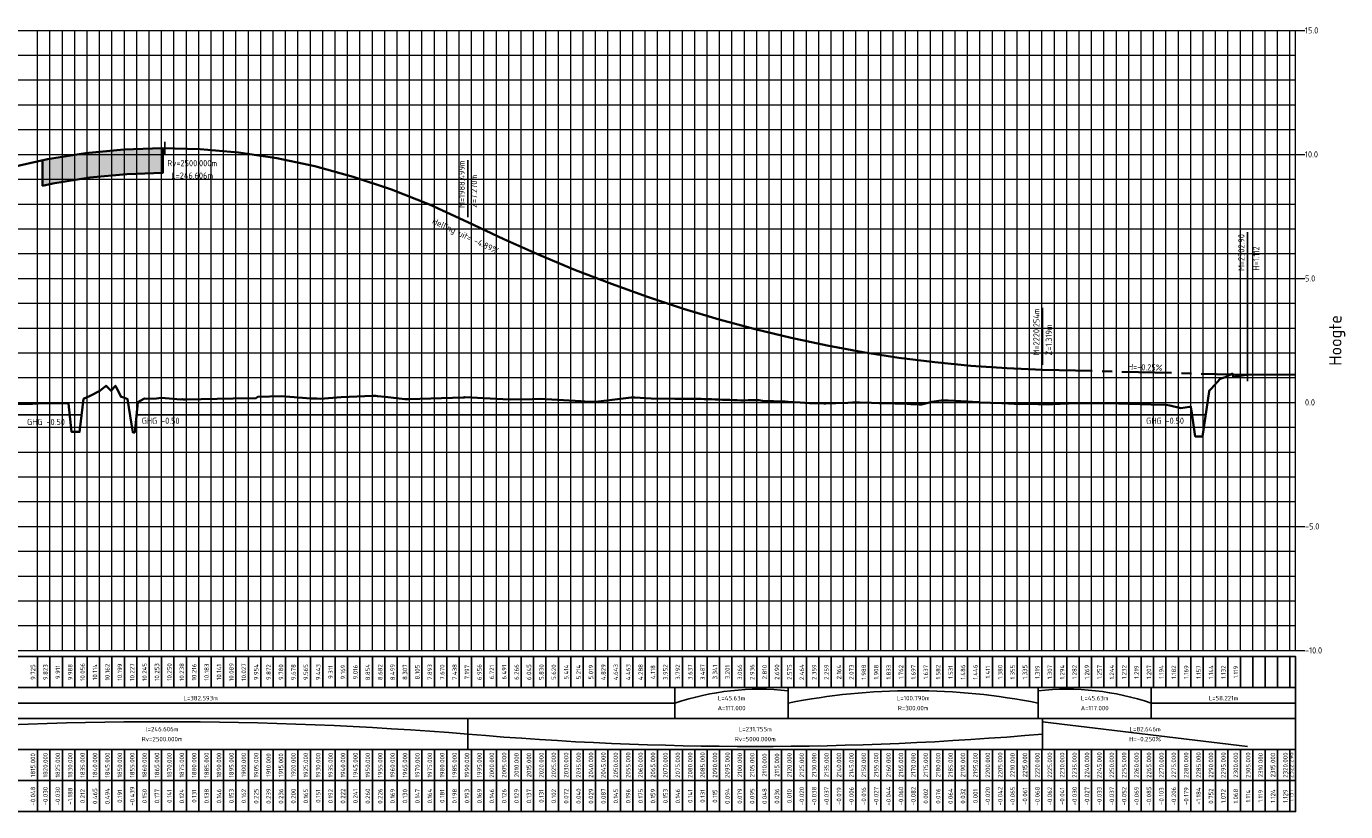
# Model space of a CAD drawing. Extents: x 100296 to 107772, y 404875 to 408930.
# Tile 97 of 97: x 107240 to 107772, y 407282 to 407599. Entities that reach past the tile are written whole.
import ezdxf

# ---------------------------------------------------------------- set-up
doc = ezdxf.new("R2010")
doc.units = 0
doc.linetypes.add('AM-AS', pattern=[16, 10, -2, 2, -2])
for name, color, linetype, lineweight in [('b-we-gw-maaiveld-gd', 93, 'Continuous', 18), ('b-xx-al-langsprofiel_grid_major-g', 250, 'Continuous', 18), ('b-xx-al-langsprofiel_grid_minor-g', 252, 'Continuous', 18), ('b-xx-al-langsprofiel_matenbalk-g', 1, 'Continuous', 25), ('n-we-am-as-gd', 10, 'AM-AS', 25), ('n-we-kw-kunstwerk-a', 253, 'Continuous', 18), ('n-we-kw-kunstwerk-g', 170, 'Continuous', 35), ('n-xx-al-langsprofiel-t70', 7, 'Continuous', 70), ('n-xx-al-langsprofiel_matenbalk-g', 1, 'Continuous', 25)]:
    doc.layers.add(name, color=color, linetype=linetype, lineweight=lineweight)
for name, color, linetype in [('c3d-profile_labeling', 7, 'Continuous'), ('c3d-profile_profileview_labeling', 7, 'Continuous'), ('ghg', 150, 'Continuous'), ('n-xx-al-langsprofiel_schema-g', 1, 'Continuous')]:
    doc.layers.add(name, color=color, linetype=linetype)
doc.styles.add('NLCS-ISO', font='NLCS-ISO.ttf')

msp = doc.modelspace()

# ---------------------------------------------------------------- hatches: boundary and pattern name
at = {"layer": 'n-we-kw-kunstwerk-a'}
h = msp.add_hatch(color=256, dxfattribs=at)
h.dxf.hatch_style = 1
h.paths.add_polyline_path([(107294.924, 407549.501), (107279.712, 407548.996), (107264.217, 407547.521), (107248.721, 407545.085), (107246.424, 407544.581), (107246.424, 407534.344), (107250.57, 407535.253), (107265.468, 407537.595), (107280.352, 407539.012), (107294.924, 407539.496)])

# ---------------------------------------------------------------- linework, layer by layer
at = {"layer": 'b-we-gw-maaiveld-gd', "lineweight": 35, "ltscale": 2, "flags": 128}
msp.add_lwpolyline([(107225.914, 407446.364), (107242.336, 407446.332), (107246.949, 407446.669), (107255.896, 407446.655), (107256.923, 407446.661), (107256.943, 407446.502), (107258.107, 407435.076), (107258.245, 407435.076), (107261.336, 407435.076), (107261.445, 407435.981), (107262.941, 407448.343), (107265.572, 407449.658), (107269.501, 407451.654), (107271.682, 407453.391), (107272.044, 407453.649), (107272.168, 407453.507), (107274.163, 407451.567), (107275.368, 407453.087), (107275.846, 407453.649), (107276.29, 407452.795), (107278.079, 407449.193), (107279.202, 407448.971), (107280.704, 407448.281), (107282.31, 407438.186), (107282.829, 407434.901), (107283.241, 407434.881), (107283.622, 407434.892), (107283.878, 407437.377), (107284.899, 407447.101), (107287.326, 407448.402), (107287.616, 407448.529), (107288.442, 407448.452), (107292.334, 407448.501), (107294.305, 407448.74), (107302.15, 407448.176), (107302.835, 407448.208), (107303.261, 407448.147), (107303.9, 407448.191), (107323.333, 407448.473), (107332.461, 407448.639), (107333.198, 407449.181), (107342.807, 407449.436), (107354.629, 407448.592), (107357.062, 407448.488), (107358.383, 407448.389), (107366.819, 407449.075), (107379.614, 407449.57), (107380.878, 407449.597), (107381.518, 407449.519), (107384.643, 407449.196), (107392.512, 407448.297), (107394.213, 407448.254), (107416.034, 407448.996), (107416.406, 407448.999), (107416.737, 407449.011), (107431.962, 407448.299), (107435.09, 407448.195), (107443.8, 407448.312), (107447.146, 407448.408), (107463.428, 407447.442), (107466.683, 407447.161), (107469.538, 407447.252), (107483.766, 407448.925), (107485.314, 407448.916), (107491.888, 407448.582), (107501.45, 407448.461), (107502.922, 407448.442), (107504.394, 407448.424), (107505.866, 407448.405), (107506.113, 407448.402), (107507.337, 407448.389), (107508.809, 407448.374), (107510.281, 407448.358), (107511.753, 407448.343), (107512.006, 407448.34), (107513.225, 407448.303), (107514.697, 407448.258), (107516.169, 407448.213), (107517.641, 407448.168), (107518.747, 407448.134), (107519.113, 407448.119), (107520.585, 407448.059), (107522.057, 407448), (107523.529, 407447.94), (107525.001, 407447.88), (107526.473, 407447.821), (107527.945, 407447.761), (107528.769, 407447.728), (107529.416, 407447.751), (107530.888, 407447.805), (107532.36, 407447.858), (107533.832, 407447.911), (107534.254, 407447.926), (107535.304, 407447.805), (107536.776, 407447.635), (107538.217, 407447.468), (107538.248, 407447.467), (107539.72, 407447.432), (107541.192, 407447.397), (107542.664, 407447.362), (107544.136, 407447.327), (107545.608, 407447.292), (107545.84, 407447.287), (107547.08, 407447.21), (107551.879, 407446.913), (107555.739, 407446.676), (107556.679, 407446.652), (107561.478, 407446.535), (107562.299, 407446.516), (107566.278, 407446.657), (107571.077, 407446.831), (107573.058, 407446.904), (107574.193, 407446.907), (107575.877, 407446.871), (107580.676, 407446.772), (107583.808, 407446.709), (107585.476, 407446.653), (107590.275, 407446.496), (107595.075, 407446.341), (107596.501, 407446.296), (107599.874, 407446.112), (107600.879, 407446.059), (107604.674, 407447.048), (107605.081, 407447.156), (107608.789, 407447.699), (107609.473, 407447.718), (107611.632, 407447.777), (107614.273, 407447.609), (107619.072, 407447.305), (107623.872, 407447.001), (107624.31, 407446.973), (107628.671, 407446.79), (107633.225, 407446.6), (107633.471, 407446.588), (107638.27, 407446.349), (107638.836, 407446.321), (107640.352, 407446.293), (107643.07, 407446.34), (107643.855, 407446.355), (107647.869, 407446.301), (107649.341, 407446.282), (107650.813, 407446.262), (107652.099, 407446.244), (107652.285, 407446.252), (107653.757, 407446.313), (107655.229, 407446.374), (107656.701, 407446.435), (107658.173, 407446.495), (107659.645, 407446.556), (107660.129, 407446.576), (107661.117, 407446.596), (107662.589, 407446.625), (107664.061, 407446.655), (107665.532, 407446.685), (107666.924, 407446.713), (107667.004, 407446.712), (107668.476, 407446.696), (107669.948, 407446.681), (107671.42, 407446.666), (107672.892, 407446.651), (107674.364, 407446.636), (107675.836, 407446.621), (107677.308, 407446.606), (107678.78, 407446.591), (107678.792, 407446.591), (107680.164, 407446.59), (107680.252, 407446.584), (107680.61, 407446.56), (107681.724, 407446.524), (107683.196, 407446.476), (107684.668, 407446.428), (107686.14, 407446.38), (107687.612, 407446.331), (107689.083, 407446.283), (107690.555, 407446.235), (107692.027, 407446.187), (107693.499, 407446.139), (107699.319, 407445.949), (107701.024, 407445.668), (107705.457, 407444.661), (107708.895, 407445.15), (107709.406, 407445.16), (107709.482, 407445.222), (107709.861, 407442.571), (107711.237, 407433.242), (107712.433, 407433.242), (107714.145, 407433.242), (107716.821, 407451.324), (107716.872, 407451.666), (107717.089, 407451.892), (107717.589, 407452.454), (107721.246, 407456.491), (107722.938, 407457.031), (107723.38, 407457.141), (107724.65, 407457.792), (107726.247, 407458.611), (107726.371, 407458.01), (107726.546, 407457.202), (107730.952, 407457.879), (107732.017, 407458.049), (107732.034, 407458.06), (107732.05, 407458.063), (107732.175, 407458.075), (107732.324, 407458.081), (107751.72, 407458.272)], dxfattribs=at)
at = {"layer": 'b-xx-al-langsprofiel_grid_major-g', "lineweight": 18}
for p, q in [((105425.674, 407596.961), (107755.47, 407596.961)), ((107254.424, 407346.961), (107254.424, 407596.961)), ((107279.424, 407346.961), (107279.424, 407596.961)), ((107304.424, 407346.961), (107304.424, 407596.961)), ((107329.424, 407346.961), (107329.424, 407596.961)), ((107354.424, 407346.961), (107354.424, 407596.961)), ((107379.424, 407346.961), (107379.424, 407596.961)), ((107404.424, 407346.961), (107404.424, 407596.961)), ((107429.424, 407346.961), (107429.424, 407596.961)), ((107454.424, 407346.961), (107454.424, 407596.961)), ((107479.424, 407346.961), (107479.424, 407596.961)), ((107504.424, 407346.961), (107504.424, 407596.961)), ((107529.424, 407346.961), (107529.424, 407596.961)), ((107554.424, 407346.961), (107554.424, 407596.961)), ((107579.424, 407346.961), (107579.424, 407596.961)), ((107604.424, 407346.961), (107604.424, 407596.961)), ((107629.424, 407346.961), (107629.424, 407596.961)), ((107654.424, 407346.961), (107654.424, 407596.961)), ((107679.424, 407346.961), (107679.424, 407596.961)), ((107704.424, 407346.961), (107704.424, 407596.961)), ((107729.424, 407346.961), (107729.424, 407596.961)), ((107751.72, 407346.961), (107751.72, 407596.961)), ((105425.674, 407546.961), (107755.47, 407546.961)), ((105425.674, 407496.961), (107755.47, 407496.961)), ((105425.674, 407396.961), (107755.47, 407396.961)), ((105425.674, 407346.961), (107755.47, 407346.961))]:
    msp.add_line(p, q, dxfattribs=at)
at = {"layer": 'b-xx-al-langsprofiel_grid_minor-g', "lineweight": 18}
for p, q in [((107244.424, 407346.961), (107244.424, 407596.961)), ((107249.424, 407346.961), (107249.424, 407596.961)), ((107259.424, 407346.961), (107259.424, 407596.961)), ((107264.424, 407346.961), (107264.424, 407596.961)), ((107269.424, 407346.961), (107269.424, 407596.961)), ((107274.424, 407346.961), (107274.424, 407596.961)), ((107284.424, 407346.961), (107284.424, 407596.961)), ((107289.424, 407346.961), (107289.424, 407596.961)), ((107294.424, 407346.961), (107294.424, 407596.961)), ((107299.424, 407346.961), (107299.424, 407596.961)), ((107309.424, 407346.961), (107309.424, 407596.961)), ((107314.424, 407346.961), (107314.424, 407596.961)), ((107319.424, 407346.961), (107319.424, 407596.961)), ((107324.424, 407346.961), (107324.424, 407596.961)), ((107334.424, 407346.961), (107334.424, 407596.961)), ((107339.424, 407346.961), (107339.424, 407596.961)), ((107344.424, 407346.961), (107344.424, 407596.961)), ((107349.424, 407346.961), (107349.424, 407596.961)), ((107359.424, 407346.961), (107359.424, 407596.961)), ((107364.424, 407346.961), (107364.424, 407596.961)), ((107369.424, 407346.961), (107369.424, 407596.961)), ((107374.424, 407346.961), (107374.424, 407596.961)), ((107384.424, 407346.961), (107384.424, 407596.961)), ((107389.424, 407346.961), (107389.424, 407596.961)), ((107394.424, 407346.961), (107394.424, 407596.961)), ((107399.424, 407346.961), (107399.424, 407596.961)), ((107409.424, 407346.961), (107409.424, 407596.961)), ((107414.424, 407346.961), (107414.424, 407596.961)), ((107419.424, 407346.961), (107419.424, 407596.961)), ((107424.424, 407346.961), (107424.424, 407596.961)), ((107434.424, 407346.961), (107434.424, 407596.961)), ((107439.424, 407346.961), (107439.424, 407596.961)), ((107444.424, 407346.961), (107444.424, 407596.961)), ((107449.424, 407346.961), (107449.424, 407596.961)), ((107459.424, 407346.961), (107459.424, 407596.961)), ((107464.424, 407346.961), (107464.424, 407596.961)), ((107469.424, 407346.961), (107469.424, 407596.961)), ((107474.424, 407346.961), (107474.424, 407596.961)), ((107484.424, 407346.961), (107484.424, 407596.961)), ((107489.424, 407346.961), (107489.424, 407596.961)), ((107494.424, 407346.961), (107494.424, 407596.961)), ((107499.424, 407346.961), (107499.424, 407596.961)), ((107509.424, 407346.961), (107509.424, 407596.961)), ((107514.424, 407346.961), (107514.424, 407596.961)), ((107519.424, 407346.961), (107519.424, 407596.961)), ((107524.424, 407346.961), (107524.424, 407596.961)), ((107534.424, 407346.961), (107534.424, 407596.961)), ((107539.424, 407346.961), (107539.424, 407596.961)), ((107544.424, 407346.961), (107544.424, 407596.961)), ((107549.424, 407346.961), (107549.424, 407596.961)), ((107559.424, 407346.961), (107559.424, 407596.961)), ((107564.424, 407346.961), (107564.424, 407596.961)), ((107569.424, 407346.961), (107569.424, 407596.961)), ((107574.424, 407346.961), (107574.424, 407596.961)), ((107584.424, 407346.961), (107584.424, 407596.961)), ((107589.424, 407346.961), (107589.424, 407596.961)), ((107594.424, 407346.961), (107594.424, 407596.961)), ((107599.424, 407346.961), (107599.424, 407596.961)), ((107609.424, 407346.961), (107609.424, 407596.961)), ((107614.424, 407346.961), (107614.424, 407596.961)), ((107619.424, 407346.961), (107619.424, 407596.961)), ((107624.424, 407346.961), (107624.424, 407596.961)), ((107634.424, 407346.961), (107634.424, 407596.961)), ((107639.424, 407346.961), (107639.424, 407596.961)), ((107644.424, 407346.961), (107644.424, 407596.961)), ((107649.424, 407346.961), (107649.424, 407596.961)), ((107659.424, 407346.961), (107659.424, 407596.961)), ((107664.424, 407346.961), (107664.424, 407596.961)), ((107669.424, 407346.961), (107669.424, 407596.961)), ((107674.424, 407346.961), (107674.424, 407596.961)), ((107684.424, 407346.961), (107684.424, 407596.961)), ((107689.424, 407346.961), (107689.424, 407596.961)), ((107694.424, 407346.961), (107694.424, 407596.961)), ((107699.424, 407346.961), (107699.424, 407596.961)), ((107709.424, 407346.961), (107709.424, 407596.961)), ((107714.424, 407346.961), (107714.424, 407596.961)), ((107719.424, 407346.961), (107719.424, 407596.961)), ((107724.424, 407346.961), (107724.424, 407596.961)), ((107734.424, 407346.961), (107734.424, 407596.961)), ((107739.424, 407346.961), (107739.424, 407596.961)), ((107744.424, 407346.961), (107744.424, 407596.961)), ((107749.424, 407346.961), (107749.424, 407596.961)), ((105428.174, 407586.961), (107751.72, 407586.961)), ((105428.174, 407576.961), (107751.72, 407576.961)), ((105428.174, 407566.961), (107751.72, 407566.961)), ((105428.174, 407556.961), (107751.72, 407556.961)), ((105428.174, 407536.961), (107751.72, 407536.961)), ((105428.174, 407526.961), (107751.72, 407526.961)), ((105428.174, 407516.961), (107751.72, 407516.961)), ((105428.174, 407506.961), (107751.72, 407506.961)), ((105428.174, 407486.961), (107751.72, 407486.961)), ((105428.174, 407476.961), (107751.72, 407476.961)), ((105428.174, 407466.961), (107751.72, 407466.961)), ((105428.174, 407456.961), (107751.72, 407456.961)), ((105428.174, 407446.961), (107751.72, 407446.961)), ((105428.174, 407436.961), (107751.72, 407436.961)), ((105428.174, 407426.961), (107751.72, 407426.961)), ((105428.174, 407416.961), (107751.72, 407416.961)), ((105428.174, 407406.961), (107751.72, 407406.961)), ((105428.174, 407386.961), (107751.72, 407386.961)), ((105428.174, 407376.961), (107751.72, 407376.961)), ((105428.174, 407366.961), (107751.72, 407366.961)), ((105428.174, 407356.961), (107751.72, 407356.961))]:
    msp.add_line(p, q, dxfattribs=at)
at = {"layer": 'b-xx-al-langsprofiel_matenbalk-g', "lineweight": -3}
for p, q in [((107244.424, 407331.961), (107244.424, 407344.461)), ((107249.424, 407331.961), (107249.424, 407344.461)), ((107254.424, 407331.961), (107254.424, 407344.461)), ((107259.424, 407331.961), (107259.424, 407344.461)), ((107264.424, 407331.961), (107264.424, 407344.461)), ((107269.424, 407331.961), (107269.424, 407344.461)), ((107274.424, 407331.961), (107274.424, 407344.461)), ((107279.424, 407331.961), (107279.424, 407344.461)), ((107284.424, 407331.961), (107284.424, 407344.461)), ((107289.424, 407331.961), (107289.424, 407344.461)), ((107294.424, 407331.961), (107294.424, 407344.461)), ((107299.424, 407331.961), (107299.424, 407344.461)), ((107304.424, 407331.961), (107304.424, 407344.461)), ((107309.424, 407331.961), (107309.424, 407344.461)), ((107314.424, 407331.961), (107314.424, 407344.461)), ((107319.424, 407331.961), (107319.424, 407344.461)), ((107324.424, 407331.961), (107324.424, 407344.461)), ((107329.424, 407331.961), (107329.424, 407344.461)), ((107334.424, 407331.961), (107334.424, 407344.461)), ((107339.424, 407331.961), (107339.424, 407344.461)), ((107344.424, 407331.961), (107344.424, 407344.461)), ((107349.424, 407331.961), (107349.424, 407344.461)), ((107354.424, 407331.961), (107354.424, 407344.461)), ((107359.424, 407331.961), (107359.424, 407344.461)), ((107364.424, 407331.961), (107364.424, 407344.461)), ((107369.424, 407331.961), (107369.424, 407344.461)), ((107374.424, 407331.961), (107374.424, 407344.461)), ((107379.424, 407331.961), (107379.424, 407344.461)), ((107384.424, 407331.961), (107384.424, 407344.461)), ((107389.424, 407331.961), (107389.424, 407344.461)), ((107394.424, 407331.961), (107394.424, 407344.461)), ((107399.424, 407331.961), (107399.424, 407344.461)), ((107404.424, 407331.961), (107404.424, 407344.461)), ((107409.424, 407331.961), (107409.424, 407344.461)), ((107414.424, 407331.961), (107414.424, 407344.461)), ((107419.424, 407331.961), (107419.424, 407344.461)), ((107424.424, 407331.961), (107424.424, 407344.461)), ((107429.424, 407331.961), (107429.424, 407344.461)), ((107434.424, 407331.961), (107434.424, 407344.461)), ((107439.424, 407331.961), (107439.424, 407344.461)), ((107444.424, 407331.961), (107444.424, 407344.461)), ((107449.424, 407331.961), (107449.424, 407344.461)), ((107454.424, 407331.961), (107454.424, 407344.461)), ((107459.424, 407331.961), (107459.424, 407344.461)), ((107464.424, 407331.961), (107464.424, 407344.461)), ((107469.424, 407331.961), (107469.424, 407344.461)), ((107474.424, 407331.961), (107474.424, 407344.461)), ((107479.424, 407331.961), (107479.424, 407344.461)), ((107484.424, 407331.961), (107484.424, 407344.461)), ((107489.424, 407331.961), (107489.424, 407344.461)), ((107494.424, 407331.961), (107494.424, 407344.461)), ((107499.424, 407331.961), (107499.424, 407344.461)), ((107504.424, 407331.961), (107504.424, 407344.461)), ((107509.424, 407331.961), (107509.424, 407344.461)), ((107514.424, 407331.961), (107514.424, 407344.461)), ((107519.424, 407331.961), (107519.424, 407344.461)), ((107524.424, 407331.961), (107524.424, 407344.461)), ((107529.424, 407331.961), (107529.424, 407344.461)), ((107534.424, 407331.961), (107534.424, 407344.461)), ((107539.424, 407331.961), (107539.424, 407344.461)), ((107544.424, 407331.961), (107544.424, 407344.461)), ((107549.424, 407331.961), (107549.424, 407344.461)), ((107554.424, 407331.961), (107554.424, 407344.461)), ((107559.424, 407331.961), (107559.424, 407344.461)), ((107564.424, 407331.961), (107564.424, 407344.461)), ((107569.424, 407331.961), (107569.424, 407344.461)), ((107574.424, 407331.961), (107574.424, 407344.461)), ((107579.424, 407331.961), (107579.424, 407344.461)), ((107584.424, 407331.961), (107584.424, 407344.461)), ((107589.424, 407331.961), (107589.424, 407344.461)), ((107594.424, 407331.961), (107594.424, 407344.461)), ((107599.424, 407331.961), (107599.424, 407344.461)), ((107604.424, 407331.961), (107604.424, 407344.461)), ((107609.424, 407331.961), (107609.424, 407344.461)), ((107614.424, 407331.961), (107614.424, 407344.461)), ((107619.424, 407331.961), (107619.424, 407344.461)), ((107624.424, 407331.961), (107624.424, 407344.461)), ((107629.424, 407331.961), (107629.424, 407344.461)), ((107634.424, 407331.961), (107634.424, 407344.461)), ((107639.424, 407331.961), (107639.424, 407344.461)), ((107644.424, 407331.961), (107644.424, 407344.461)), ((107649.424, 407331.961), (107649.424, 407344.461)), ((107654.424, 407331.961), (107654.424, 407344.461)), ((107659.424, 407331.961), (107659.424, 407344.461)), ((107664.424, 407331.961), (107664.424, 407344.461)), ((107669.424, 407331.961), (107669.424, 407344.461)), ((107674.424, 407331.961), (107674.424, 407344.461)), ((107679.424, 407331.961), (107679.424, 407344.461)), ((107684.424, 407331.961), (107684.424, 407344.461)), ((107689.424, 407331.961), (107689.424, 407344.461)), ((107694.424, 407331.961), (107694.424, 407344.461)), ((107699.424, 407331.961), (107699.424, 407344.461)), ((107704.424, 407331.961), (107704.424, 407344.461)), ((107709.424, 407331.961), (107709.424, 407344.461)), ((107714.424, 407331.961), (107714.424, 407344.461)), ((107719.424, 407331.961), (107719.424, 407344.461)), ((107724.424, 407331.961), (107724.424, 407344.461)), ((107729.424, 407331.961), (107729.424, 407344.461)), ((107734.424, 407331.961), (107734.424, 407344.461)), ((107739.424, 407331.961), (107739.424, 407344.461)), ((107744.424, 407331.961), (107744.424, 407344.461)), ((107749.424, 407331.961), (107749.424, 407344.461)), ((107751.72, 407331.961), (107751.72, 407344.461)), ((107244.424, 407281.961), (107244.424, 407294.461)), ((107249.424, 407281.961), (107249.424, 407294.461)), ((107254.424, 407281.961), (107254.424, 407294.461)), ((107259.424, 407281.961), (107259.424, 407294.461)), ((107264.424, 407281.961), (107264.424, 407294.461)), ((107269.424, 407281.961), (107269.424, 407294.461)), ((107274.424, 407281.961), (107274.424, 407294.461)), ((107279.424, 407281.961), (107279.424, 407294.461)), ((107284.424, 407281.961), (107284.424, 407294.461)), ((107289.424, 407281.961), (107289.424, 407294.461)), ((107294.424, 407281.961), (107294.424, 407294.461)), ((107299.424, 407281.961), (107299.424, 407294.461)), ((107304.424, 407281.961), (107304.424, 407294.461)), ((107309.424, 407281.961), (107309.424, 407294.461)), ((107314.424, 407281.961), (107314.424, 407294.461)), ((107319.424, 407281.961), (107319.424, 407294.461)), ((107324.424, 407281.961), (107324.424, 407294.461)), ((107329.424, 407281.961), (107329.424, 407294.461)), ((107334.424, 407281.961), (107334.424, 407294.461)), ((107339.424, 407281.961), (107339.424, 407294.461)), ((107344.424, 407281.961), (107344.424, 407294.461)), ((107349.424, 407281.961), (107349.424, 407294.461)), ((107354.424, 407281.961), (107354.424, 407294.461)), ((107359.424, 407281.961), (107359.424, 407294.461)), ((107364.424, 407281.961), (107364.424, 407294.461)), ((107369.424, 407281.961), (107369.424, 407294.461)), ((107374.424, 407281.961), (107374.424, 407294.461)), ((107379.424, 407281.961), (107379.424, 407294.461)), ((107384.424, 407281.961), (107384.424, 407294.461)), ((107389.424, 407281.961), (107389.424, 407294.461)), ((107394.424, 407281.961), (107394.424, 407294.461)), ((107399.424, 407281.961), (107399.424, 407294.461)), ((107404.424, 407281.961), (107404.424, 407294.461)), ((107409.424, 407281.961), (107409.424, 407294.461)), ((107414.424, 407281.961), (107414.424, 407294.461)), ((107419.424, 407281.961), (107419.424, 407294.461)), ((107424.424, 407281.961), (107424.424, 407294.461)), ((107429.424, 407281.961), (107429.424, 407294.461)), ((107434.424, 407281.961), (107434.424, 407294.461)), ((107439.424, 407281.961), (107439.424, 407294.461)), ((107444.424, 407281.961), (107444.424, 407294.461)), ((107449.424, 407281.961), (107449.424, 407294.461)), ((107454.424, 407281.961), (107454.424, 407294.461)), ((107459.424, 407281.961), (107459.424, 407294.461)), ((107464.424, 407281.961), (107464.424, 407294.461)), ((107469.424, 407281.961), (107469.424, 407294.461)), ((107474.424, 407281.961), (107474.424, 407294.461)), ((107479.424, 407281.961), (107479.424, 407294.461)), ((107484.424, 407281.961), (107484.424, 407294.461)), ((107489.424, 407281.961), (107489.424, 407294.461)), ((107494.424, 407281.961), (107494.424, 407294.461)), ((107499.424, 407281.961), (107499.424, 407294.461)), ((107504.424, 407281.961), (107504.424, 407294.461)), ((107509.424, 407281.961), (107509.424, 407294.461)), ((107514.424, 407281.961), (107514.424, 407294.461)), ((107519.424, 407281.961), (107519.424, 407294.461)), ((107524.424, 407281.961), (107524.424, 407294.461)), ((107529.424, 407281.961), (107529.424, 407294.461)), ((107534.424, 407281.961), (107534.424, 407294.461)), ((107539.424, 407281.961), (107539.424, 407294.461)), ((107544.424, 407281.961), (107544.424, 407294.461)), ((107549.424, 407281.961), (107549.424, 407294.461)), ((107554.424, 407281.961), (107554.424, 407294.461)), ((107559.424, 407281.961), (107559.424, 407294.461)), ((107564.424, 407281.961), (107564.424, 407294.461)), ((107569.424, 407281.961), (107569.424, 407294.461)), ((107574.424, 407281.961), (107574.424, 407294.461)), ((107579.424, 407281.961), (107579.424, 407294.461)), ((107584.424, 407281.961), (107584.424, 407294.461)), ((107589.424, 407281.961), (107589.424, 407294.461)), ((107594.424, 407281.961), (107594.424, 407294.461)), ((107599.424, 407281.961), (107599.424, 407294.461)), ((107604.424, 407281.961), (107604.424, 407294.461)), ((107609.424, 407281.961), (107609.424, 407294.461)), ((107614.424, 407281.961), (107614.424, 407294.461)), ((107619.424, 407281.961), (107619.424, 407294.461)), ((107624.424, 407281.961), (107624.424, 407294.461)), ((107629.424, 407281.961), (107629.424, 407294.461)), ((107634.424, 407281.961), (107634.424, 407294.461)), ((107639.424, 407281.961), (107639.424, 407294.461)), ((107644.424, 407281.961), (107644.424, 407294.461)), ((107649.424, 407281.961), (107649.424, 407294.461)), ((107654.424, 407281.961), (107654.424, 407294.461)), ((107659.424, 407281.961), (107659.424, 407294.461)), ((107664.424, 407281.961), (107664.424, 407294.461)), ((107669.424, 407281.961), (107669.424, 407294.461)), ((107674.424, 407281.961), (107674.424, 407294.461)), ((107679.424, 407281.961), (107679.424, 407294.461)), ((107684.424, 407281.961), (107684.424, 407294.461)), ((107689.424, 407281.961), (107689.424, 407294.461)), ((107694.424, 407281.961), (107694.424, 407294.461)), ((107699.424, 407281.961), (107699.424, 407294.461)), ((107704.424, 407281.961), (107704.424, 407294.461)), ((107709.424, 407281.961), (107709.424, 407294.461)), ((107714.424, 407281.961), (107714.424, 407294.461)), ((107719.424, 407281.961), (107719.424, 407294.461)), ((107724.424, 407281.961), (107724.424, 407294.461)), ((107729.424, 407281.961), (107729.424, 407294.461)), ((107734.424, 407281.961), (107734.424, 407294.461)), ((107739.424, 407281.961), (107739.424, 407294.461)), ((107744.424, 407281.961), (107744.424, 407294.461)), ((107749.424, 407281.961), (107749.424, 407294.461)), ((107751.72, 407281.961), (107751.72, 407294.461))]:
    msp.add_line(p, q, dxfattribs=at)
for points in [[(105429.424, 407331.961), (107751.72, 407331.961), (107751.72, 407344.461), (105429.424, 407344.461)], [(105429.424, 407281.961), (107751.72, 407281.961), (107751.72, 407294.461), (105429.424, 407294.461)]]:
    msp.add_3dface(points, dxfattribs=at)
at = {"layer": 'c3d-profile_labeling', "color": 7, "linetype": 'Continuous', "lineweight": -3}
msp.add_line((107295.752, 407547.004), (107295.752, 407552.004), dxfattribs=at)
at = {"layer": 'c3d-profile_labeling', "lineweight": -3}
for p, q in [((107295.79, 407546.99), (107295.79, 407551.99)), ((107417.923, 407521.657), (107417.923, 407544.657)), ((107417.923, 407521.657), (107417.923, 407544.657)), ((107732.324, 407455.581), (107732.324, 407515.581)), ((107649.678, 407462.149), (107649.678, 407485.149))]:
    msp.add_line(p, q, dxfattribs=at)
at = {"layer": 'ghg'}
for points in [[(106809.424, 407441.961), (107262.169, 407441.961)], [(107284.359, 407441.961), (107715.435, 407441.961)]]:
    msp.add_lwpolyline(points, dxfattribs=at)
at = {"layer": 'n-we-am-as-gd', "lineweight": 35, "ltscale": 2}
msp.add_lwpolyline([(107232.968, 407541.597), (107248.381, 407544.995), (107263.794, 407547.442), (107279.207, 407548.94), (107294.62, 407549.487), (107310.033, 407549.084), (107325.446, 407547.731), (107340.858, 407545.428), (107356.271, 407542.174), (107371.684, 407537.97), (107387.097, 407532.816), (107402.51, 407526.712), (107417.923, 407519.657), (107432.407, 407512.791), (107446.892, 407506.344), (107461.377, 407500.317), (107475.861, 407494.709), (107490.346, 407489.522), (107504.831, 407484.753), (107519.316, 407480.404), (107533.8, 407476.475), (107548.285, 407472.966), (107562.77, 407469.876), (107577.254, 407467.206), (107591.739, 407464.955), (107606.224, 407463.124), (107620.708, 407461.713), (107635.193, 407460.721), (107649.678, 407460.149), (107732.324, 407458.081)], dxfattribs=at)
at = {"layer": 'n-we-kw-kunstwerk-g', "flags": 128}
msp.add_lwpolyline([(107246.424, 407544.581), (107246.424, 407534.344), (107250.57, 407535.253), (107265.468, 407537.595), (107280.352, 407539.012), (107294.924, 407539.496), (107294.924, 407549.501)], dxfattribs=at)
at = {"layer": 'n-xx-al-langsprofiel_matenbalk-g', "lineweight": -3}
for p, q in [((107501.45, 407319.461), (107501.45, 407331.961)), ((107547.08, 407319.461), (107547.08, 407331.961)), ((107647.869, 407319.461), (107647.869, 407331.961)), ((107693.499, 407319.461), (107693.499, 407331.961)), ((107417.923, 407306.961), (107417.923, 407319.461)), ((107649.678, 407306.961), (107649.678, 407319.461)), ((107244.424, 407294.461), (107244.424, 407306.961)), ((107249.424, 407294.461), (107249.424, 407306.961)), ((107254.424, 407294.461), (107254.424, 407306.961)), ((107259.424, 407294.461), (107259.424, 407306.961)), ((107264.424, 407294.461), (107264.424, 407306.961)), ((107269.424, 407294.461), (107269.424, 407306.961)), ((107274.424, 407294.461), (107274.424, 407306.961)), ((107279.424, 407294.461), (107279.424, 407306.961)), ((107284.424, 407294.461), (107284.424, 407306.961)), ((107289.424, 407294.461), (107289.424, 407306.961)), ((107294.424, 407294.461), (107294.424, 407306.961)), ((107299.424, 407294.461), (107299.424, 407306.961)), ((107304.424, 407294.461), (107304.424, 407306.961)), ((107309.424, 407294.461), (107309.424, 407306.961)), ((107314.424, 407294.461), (107314.424, 407306.961)), ((107319.424, 407294.461), (107319.424, 407306.961)), ((107324.424, 407294.461), (107324.424, 407306.961)), ((107329.424, 407294.461), (107329.424, 407306.961)), ((107334.424, 407294.461), (107334.424, 407306.961)), ((107339.424, 407294.461), (107339.424, 407306.961)), ((107344.424, 407294.461), (107344.424, 407306.961)), ((107349.424, 407294.461), (107349.424, 407306.961)), ((107354.424, 407294.461), (107354.424, 407306.961)), ((107359.424, 407294.461), (107359.424, 407306.961)), ((107364.424, 407294.461), (107364.424, 407306.961)), ((107369.424, 407294.461), (107369.424, 407306.961)), ((107374.424, 407294.461), (107374.424, 407306.961)), ((107379.424, 407294.461), (107379.424, 407306.961)), ((107384.424, 407294.461), (107384.424, 407306.961)), ((107389.424, 407294.461), (107389.424, 407306.961)), ((107394.424, 407294.461), (107394.424, 407306.961)), ((107399.424, 407294.461), (107399.424, 407306.961)), ((107404.424, 407294.461), (107404.424, 407306.961)), ((107409.424, 407294.461), (107409.424, 407306.961)), ((107414.424, 407294.461), (107414.424, 407306.961)), ((107419.424, 407294.461), (107419.424, 407306.961)), ((107424.424, 407294.461), (107424.424, 407306.961)), ((107429.424, 407294.461), (107429.424, 407306.961)), ((107434.424, 407294.461), (107434.424, 407306.961)), ((107439.424, 407294.461), (107439.424, 407306.961)), ((107444.424, 407294.461), (107444.424, 407306.961)), ((107449.424, 407294.461), (107449.424, 407306.961)), ((107454.424, 407294.461), (107454.424, 407306.961)), ((107459.424, 407294.461), (107459.424, 407306.961)), ((107464.424, 407294.461), (107464.424, 407306.961)), ((107469.424, 407294.461), (107469.424, 407306.961)), ((107474.424, 407294.461), (107474.424, 407306.961)), ((107479.424, 407294.461), (107479.424, 407306.961)), ((107484.424, 407294.461), (107484.424, 407306.961)), ((107489.424, 407294.461), (107489.424, 407306.961)), ((107494.424, 407294.461), (107494.424, 407306.961)), ((107499.424, 407294.461), (107499.424, 407306.961)), ((107504.424, 407294.461), (107504.424, 407306.961)), ((107509.424, 407294.461), (107509.424, 407306.961)), ((107514.424, 407294.461), (107514.424, 407306.961)), ((107519.424, 407294.461), (107519.424, 407306.961)), ((107524.424, 407294.461), (107524.424, 407306.961)), ((107529.424, 407294.461), (107529.424, 407306.961)), ((107534.424, 407294.461), (107534.424, 407306.961)), ((107539.424, 407294.461), (107539.424, 407306.961)), ((107544.424, 407294.461), (107544.424, 407306.961)), ((107549.424, 407294.461), (107549.424, 407306.961)), ((107554.424, 407294.461), (107554.424, 407306.961)), ((107559.424, 407294.461), (107559.424, 407306.961)), ((107564.424, 407294.461), (107564.424, 407306.961)), ((107569.424, 407294.461), (107569.424, 407306.961)), ((107574.424, 407294.461), (107574.424, 407306.961)), ((107579.424, 407294.461), (107579.424, 407306.961)), ((107584.424, 407294.461), (107584.424, 407306.961)), ((107589.424, 407294.461), (107589.424, 407306.961)), ((107594.424, 407294.461), (107594.424, 407306.961)), ((107599.424, 407294.461), (107599.424, 407306.961)), ((107604.424, 407294.461), (107604.424, 407306.961)), ((107609.424, 407294.461), (107609.424, 407306.961)), ((107614.424, 407294.461), (107614.424, 407306.961)), ((107619.424, 407294.461), (107619.424, 407306.961)), ((107624.424, 407294.461), (107624.424, 407306.961)), ((107629.424, 407294.461), (107629.424, 407306.961)), ((107634.424, 407294.461), (107634.424, 407306.961)), ((107639.424, 407294.461), (107639.424, 407306.961)), ((107644.424, 407294.461), (107644.424, 407306.961)), ((107649.424, 407294.461), (107649.424, 407306.961)), ((107654.424, 407294.461), (107654.424, 407306.961)), ((107659.424, 407294.461), (107659.424, 407306.961)), ((107664.424, 407294.461), (107664.424, 407306.961)), ((107669.424, 407294.461), (107669.424, 407306.961)), ((107674.424, 407294.461), (107674.424, 407306.961)), ((107679.424, 407294.461), (107679.424, 407306.961)), ((107684.424, 407294.461), (107684.424, 407306.961)), ((107689.424, 407294.461), (107689.424, 407306.961)), ((107694.424, 407294.461), (107694.424, 407306.961)), ((107699.424, 407294.461), (107699.424, 407306.961)), ((107704.424, 407294.461), (107704.424, 407306.961)), ((107709.424, 407294.461), (107709.424, 407306.961)), ((107714.424, 407294.461), (107714.424, 407306.961)), ((107719.424, 407294.461), (107719.424, 407306.961)), ((107724.424, 407294.461), (107724.424, 407306.961)), ((107729.424, 407294.461), (107729.424, 407306.961)), ((107734.424, 407294.461), (107734.424, 407306.961)), ((107739.424, 407294.461), (107739.424, 407306.961)), ((107744.424, 407294.461), (107744.424, 407306.961)), ((107749.424, 407294.461), (107749.424, 407306.961)), ((107751.72, 407294.461), (107751.72, 407306.961))]:
    msp.add_line(p, q, dxfattribs=at)
for points in [[(105429.424, 407319.461), (107751.72, 407319.461), (107751.72, 407331.961), (105429.424, 407331.961)], [(105429.424, 407306.961), (107751.72, 407306.961), (107751.72, 407319.461), (105429.424, 407319.461)], [(105429.424, 407294.461), (107751.72, 407294.461), (107751.72, 407306.961), (105429.424, 407306.961)]]:
    msp.add_3dface(points, dxfattribs=at)
at = {"layer": 'n-xx-al-langsprofiel_schema-g', "lineweight": -3}
for p, q in [((107118.857, 407325.711), (107501.45, 407325.711)), ((107693.499, 407325.711), (107751.72, 407325.711)), ((107649.678, 407318.211), (107732.324, 407308.211))]:
    msp.add_line(p, q, dxfattribs=at)
at = {"layer": 'n-xx-al-langsprofiel_schema-g', "lineweight": -3, "extrusion": (0, 0, -1)}
for centre, radius, start, end in [((-107535.672, 407224.106), 107.213, 71.38547, 96.10783), ((-107597.474, 407074.247), 256.463, 78.6677, 101.3323), ((-107659.277, 407224.106), 107.213, 83.89217, 108.61453), ((-107294.62, 405795.353), 1522.858, 85.35579, 94.64421)]:
    msp.add_arc(centre, radius, start, end, dxfattribs=at)
at = {"layer": 'n-xx-al-langsprofiel_schema-g', "lineweight": -3}
msp.add_arc((107533.8, 408653.472), 1345.262, 265.058557, 274.941443, dxfattribs=at)

# ---------------------------------------------------------------- texts
at = {"layer": 'c3d-profile_labeling', "lineweight": -3, "char_height": 2.5, "style": 'NLCS-ISO'}
for s, insert, attachment_point in [('Rv=2500.000m', (107306.768, 407542.175), 8), ('L=246.606m', (107306.768, 407539.675), 2)]:
    msp.add_mtext(s, dxfattribs=dict(at, insert=insert, attachment_point=attachment_point))
for s, insert, attachment_point, rotation in [('M=1988.499m', (107415.423, 407525.407), 4, 90), ('M=1988.499m', (107415.423, 407525.407), 4, 90), ('Z=7.270m', (107420.423, 407525.407), 4, 90), ('Z=7.270m', (107420.423, 407525.407), 4, 90), ('Helling uit= -4.89% ', (107416.815, 407513.788), 5, 334.37061), ('{\\C256;M=2302.90}', (107731.074, 407514.831), 9, 90), ('{\\C256;H=1.112}', (107734.574, 407500.081), 1, 90), ('M=2220.254m', (107647.178, 407465.899), 4, 90), ('Z=1.319m', (107652.178, 407465.899), 4, 90), ('{\\C256;H=-0.25%}', (107691.02, 407459.875), 8, 358.56686)]:
    msp.add_mtext(s, dxfattribs=dict(at, insert=insert, attachment_point=attachment_point, rotation=rotation))
at = {"layer": 'c3d-profile_profileview_labeling', "lineweight": -3, "char_height": 1.8, "attachment_point": 8, "rotation": 90, "style": 'NLCS-ISO'}
for s, insert in [('9.725', (107243.474, 407338.211)), ('9.823', (107248.474, 407338.211)), ('9.911', (107253.474, 407338.211)), ('9.988', (107258.474, 407338.211)), ('10.056', (107263.474, 407338.211)), ('10.114', (107268.474, 407338.211)), ('10.162', (107273.474, 407338.211)), ('10.199', (107278.474, 407338.211)), ('10.227', (107283.474, 407338.211)), ('10.245', (107288.474, 407338.211)), ('10.253', (107293.474, 407338.211)), ('10.250', (107298.474, 407338.211)), ('10.238', (107303.474, 407338.211)), ('10.216', (107308.474, 407338.211)), ('10.183', (107313.474, 407338.211)), ('10.141', (107318.474, 407338.211)), ('10.089', (107323.474, 407338.211)), ('10.027', (107328.474, 407338.211)), ('9.954', (107333.474, 407338.211)), ('9.872', (107338.474, 407338.211)), ('9.780', (107343.474, 407338.211)), ('9.678', (107348.474, 407338.211)), ('9.565', (107353.474, 407338.211)), ('9.443', (107358.474, 407338.211)), ('9.311', (107363.474, 407338.211)), ('9.169', (107368.474, 407338.211)), ('9.016', (107373.474, 407338.211)), ('8.854', (107378.474, 407338.211)), ('8.682', (107383.474, 407338.211)), ('8.499', (107388.474, 407338.211)), ('8.307', (107393.474, 407338.211)), ('8.105', (107398.474, 407338.211)), ('7.893', (107403.474, 407338.211)), ('7.670', (107408.474, 407338.211)), ('7.438', (107413.474, 407338.211)), ('7.197', (107418.474, 407338.211)), ('6.956', (107423.474, 407338.211)), ('6.721', (107428.474, 407338.211)), ('6.491', (107433.474, 407338.211)), ('6.266', (107438.474, 407338.211)), ('6.045', (107443.474, 407338.211)), ('5.830', (107448.474, 407338.211)), ('5.620', (107453.474, 407338.211)), ('5.414', (107458.474, 407338.211)), ('5.214', (107463.474, 407338.211)), ('5.019', (107468.474, 407338.211)), ('4.829', (107473.474, 407338.211)), ('4.643', (107478.474, 407338.211)), ('4.463', (107483.474, 407338.211)), ('4.288', (107488.474, 407338.211)), ('4.118', (107493.474, 407338.211)), ('3.952', (107498.474, 407338.211)), ('3.792', (107503.474, 407338.211)), ('3.637', (107508.474, 407338.211)), ('3.487', (107513.474, 407338.211)), ('3.341', (107518.474, 407338.211)), ('3.201', (107523.474, 407338.211)), ('3.066', (107528.474, 407338.211)), ('2.936', (107533.474, 407338.211)), ('2.810', (107538.474, 407338.211)), ('2.690', (107543.474, 407338.211)), ('2.575', (107548.474, 407338.211)), ('2.464', (107553.474, 407338.211)), ('2.359', (107558.474, 407338.211)), ('2.259', (107563.474, 407338.211)), ('2.164', (107568.474, 407338.211)), ('2.073', (107573.474, 407338.211)), ('1.988', (107578.474, 407338.211)), ('1.908', (107583.474, 407338.211)), ('1.833', (107588.474, 407338.211)), ('1.762', (107593.474, 407338.211)), ('1.697', (107598.474, 407338.211)), ('1.637', (107603.474, 407338.211)), ('1.582', (107608.474, 407338.211)), ('1.531', (107613.474, 407338.211)), ('1.486', (107618.474, 407338.211)), ('1.446', (107623.474, 407338.211)), ('1.411', (107628.474, 407338.211)), ('1.380', (107633.474, 407338.211)), ('1.355', (107638.474, 407338.211)), ('1.335', (107643.474, 407338.211)), ('1.319', (107648.474, 407338.211)), ('1.307', (107653.474, 407338.211)), ('1.294', (107658.474, 407338.211)), ('1.282', (107663.474, 407338.211)), ('1.269', (107668.474, 407338.211)), ('1.257', (107673.474, 407338.211)), ('1.244', (107678.474, 407338.211)), ('1.232', (107683.474, 407338.211)), ('1.219', (107688.474, 407338.211)), ('1.207', (107693.474, 407338.211)), ('1.194', (107698.474, 407338.211)), ('1.182', (107703.474, 407338.211)), ('1.169', (107708.474, 407338.211)), ('1.157', (107713.474, 407338.211)), ('1.144', (107718.474, 407338.211)), ('1.132', (107723.474, 407338.211)), ('1.119', (107728.474, 407338.211)), ('1815.000', (107243.474, 407300.711)), ('1820.000', (107248.474, 407300.711)), ('{\\C256;1825.000}', (107253.474, 407300.711)), ('1830.000', (107258.474, 407300.711)), ('1835.000', (107263.474, 407300.711)), ('1840.000', (107268.474, 407300.711)), ('1845.000', (107273.474, 407300.711)), ('{\\C256;1850.000}', (107278.474, 407300.711)), ('1855.000', (107283.474, 407300.711)), ('1860.000', (107288.474, 407300.711)), ('1865.000', (107293.474, 407300.711)), ('1870.000', (107298.474, 407300.711)), ('{\\C256;1875.000}', (107303.474, 407300.711)), ('1880.000', (107308.474, 407300.711)), ('1885.000', (107313.474, 407300.711)), ('1890.000', (107318.474, 407300.711)), ('1895.000', (107323.474, 407300.711)), ('{\\C256;1900.000}', (107328.474, 407300.711)), ('1905.000', (107333.474, 407300.711)), ('1910.000', (107338.474, 407300.711)), ('1915.000', (107343.474, 407300.711)), ('1920.000', (107348.474, 407300.711)), ('{\\C256;1925.000}', (107353.474, 407300.711)), ('1930.000', (107358.474, 407300.711)), ('1935.000', (107363.474, 407300.711)), ('1940.000', (107368.474, 407300.711)), ('1945.000', (107373.474, 407300.711)), ('{\\C256;1950.000}', (107378.474, 407300.711)), ('1955.000', (107383.474, 407300.711)), ('1960.000', (107388.474, 407300.711)), ('1965.000', (107393.474, 407300.711)), ('1970.000', (107398.474, 407300.711)), ('{\\C256;1975.000}', (107403.474, 407300.711)), ('1980.000', (107408.474, 407300.711)), ('1985.000', (107413.474, 407300.711)), ('1990.000', (107418.474, 407300.711)), ('1995.000', (107423.474, 407300.711)), ('{\\C256;2000.000}', (107428.474, 407300.711)), ('2005.000', (107433.474, 407300.711)), ('2010.000', (107438.474, 407300.711)), ('2015.000', (107443.474, 407300.711)), ('2020.000', (107448.474, 407300.711)), ('{\\C256;2025.000}', (107453.474, 407300.711)), ('2030.000', (107458.474, 407300.711)), ('2035.000', (107463.474, 407300.711)), ('2040.000', (107468.474, 407300.711)), ('2045.000', (107473.474, 407300.711)), ('{\\C256;2050.000}', (107478.474, 407300.711)), ('2055.000', (107483.474, 407300.711)), ('2060.000', (107488.474, 407300.711)), ('2065.000', (107493.474, 407300.711)), ('2070.000', (107498.474, 407300.711)), ('{\\C256;2075.000}', (107503.474, 407300.711)), ('2080.000', (107508.474, 407300.711)), ('2085.000', (107513.474, 407300.711)), ('2090.000', (107518.474, 407300.711)), ('2095.000', (107523.474, 407300.711)), ('{\\C256;2100.000}', (107528.474, 407300.711)), ('2105.000', (107533.474, 407300.711)), ('2110.000', (107538.474, 407300.711)), ('2115.000', (107543.474, 407300.711)), ('2120.000', (107548.474, 407300.711)), ('{\\C256;2125.000}', (107553.474, 407300.711)), ('2130.000', (107558.474, 407300.711)), ('2135.000', (107563.474, 407300.711)), ('2140.000', (107568.474, 407300.711)), ('2145.000', (107573.474, 407300.711)), ('{\\C256;2150.000}', (107578.474, 407300.711)), ('2155.000', (107583.474, 407300.711)), ('2160.000', (107588.474, 407300.711)), ('2165.000', (107593.474, 407300.711)), ('2170.000', (107598.474, 407300.711)), ('{\\C256;2175.000}', (107603.474, 407300.711)), ('2180.000', (107608.474, 407300.711)), ('2185.000', (107613.474, 407300.711)), ('2190.000', (107618.474, 407300.711)), ('2195.000', (107623.474, 407300.711)), ('{\\C256;2200.000}', (107628.474, 407300.711)), ('2205.000', (107633.474, 407300.711)), ('2210.000', (107638.474, 407300.711)), ('2215.000', (107643.474, 407300.711)), ('2220.000', (107648.474, 407300.711)), ('{\\C256;2225.000}', (107653.474, 407300.711)), ('2230.000', (107658.474, 407300.711)), ('2235.000', (107663.474, 407300.711)), ('2240.000', (107668.474, 407300.711)), ('2245.000', (107673.474, 407300.711)), ('{\\C256;2250.000}', (107678.474, 407300.711)), ('2255.000', (107683.474, 407300.711)), ('2260.000', (107688.474, 407300.711)), ('2265.000', (107693.474, 407300.711)), ('2270.000', (107698.474, 407300.711)), ('{\\C256;2275.000}', (107703.474, 407300.711)), ('2280.000', (107708.474, 407300.711)), ('2285.000', (107713.474, 407300.711)), ('2290.000', (107718.474, 407300.711)), ('2295.000', (107723.474, 407300.711)), ('{\\C256;2300.000}', (107728.474, 407300.711)), ('2305.000', (107733.474, 407300.711)), ('2310.000', (107738.474, 407300.711)), ('2315.000', (107743.474, 407300.711)), ('2320.000', (107748.474, 407300.711)), ('{\\C256;2322.296}', (107750.77, 407300.711)), ('-0.048', (107243.474, 407288.211)), ('-0.030', (107248.474, 407288.211)), ('-0.030', (107253.474, 407288.211)), ('-1.188', (107258.474, 407288.211)), ('0.212', (107263.474, 407288.211)), ('0.465', (107268.474, 407288.211)), ('0.494', (107273.474, 407288.211)), ('0.191', (107278.474, 407288.211)), ('-0.439', (107283.474, 407288.211)), ('0.150', (107288.474, 407288.211)), ('0.177', (107293.474, 407288.211)), ('0.141', (107298.474, 407288.211)), ('0.124', (107303.474, 407288.211)), ('0.131', (107308.474, 407288.211)), ('0.138', (107313.474, 407288.211)), ('0.146', (107318.474, 407288.211)), ('0.153', (107323.474, 407288.211)), ('0.162', (107328.474, 407288.211)), ('0.225', (107333.474, 407288.211)), ('0.239', (107338.474, 407288.211)), ('0.236', (107343.474, 407288.211)), ('0.200', (107348.474, 407288.211)), ('0.165', (107353.474, 407288.211)), ('0.151', (107358.474, 407288.211)), ('0.192', (107363.474, 407288.211)), ('0.222', (107368.474, 407288.211)), ('0.241', (107373.474, 407288.211)), ('0.260', (107378.474, 407288.211)), ('0.226', (107383.474, 407288.211)), ('0.169', (107388.474, 407288.211)), ('0.130', (107393.474, 407288.211)), ('0.147', (107398.474, 407288.211)), ('0.164', (107403.474, 407288.211)), ('0.181', (107408.474, 407288.211)), ('0.198', (107413.474, 407288.211)), ('0.193', (107418.474, 407288.211)), ('0.169', (107423.474, 407288.211)), ('0.146', (107428.474, 407288.211)), ('0.126', (107433.474, 407288.211)), ('0.129', (107438.474, 407288.211)), ('0.137', (107443.474, 407288.211)), ('0.131', (107448.474, 407288.211)), ('0.102', (107453.474, 407288.211)), ('0.072', (107458.474, 407288.211)), ('0.040', (107463.474, 407288.211)), ('0.029', (107468.474, 407288.211)), ('0.087', (107473.474, 407288.211)), ('0.145', (107478.474, 407288.211)), ('0.196', (107483.474, 407288.211)), ('0.175', (107488.474, 407288.211)), ('0.159', (107493.474, 407288.211)), ('0.153', (107498.474, 407288.211)), ('0.146', (107503.474, 407288.211)), ('0.141', (107508.474, 407288.211)), ('0.131', (107513.474, 407288.211)), ('0.115', (107518.474, 407288.211)), ('0.094', (107523.474, 407288.211)), ('0.079', (107528.474, 407288.211)), ('0.095', (107533.474, 407288.211)), ('0.048', (107538.474, 407288.211)), ('0.036', (107543.474, 407288.211)), ('0.010', (107548.474, 407288.211)), ('-0.020', (107553.474, 407288.211)), ('-0.038', (107558.474, 407288.211)), ('-0.037', (107563.474, 407288.211)), ('-0.019', (107568.474, 407288.211)), ('-0.006', (107573.474, 407288.211)), ('-0.016', (107578.474, 407288.211)), ('-0.027', (107583.474, 407288.211)), ('-0.044', (107588.474, 407288.211)), ('-0.060', (107593.474, 407288.211)), ('-0.082', (107598.474, 407288.211)), ('0.002', (107603.474, 407288.211)), ('0.076', (107608.474, 407288.211)), ('0.064', (107613.474, 407288.211)), ('0.032', (107618.474, 407288.211)), ('0.001', (107623.474, 407288.211)), ('-0.020', (107628.474, 407288.211)), ('-0.042', (107633.474, 407288.211)), ('-0.065', (107638.474, 407288.211)), ('-0.061', (107643.474, 407288.211)), ('-0.068', (107648.474, 407288.211)), ('-0.062', (107653.474, 407288.211)), ('-0.041', (107658.474, 407288.211)), ('-0.030', (107663.474, 407288.211)), ('-0.027', (107668.474, 407288.211)), ('-0.033', (107673.474, 407288.211)), ('-0.037', (107678.474, 407288.211)), ('-0.052', (107683.474, 407288.211)), ('-0.069', (107688.474, 407288.211)), ('-0.085', (107693.474, 407288.211)), ('-0.103', (107698.474, 407288.211)), ('-0.206', (107703.474, 407288.211)), ('-0.179', (107708.474, 407288.211)), ('-1.184', (107713.474, 407288.211)), ('0.752', (107718.474, 407288.211)), ('1.072', (107723.474, 407288.211)), ('1.068', (107728.474, 407288.211)), ('1.114', (107733.474, 407288.211)), ('1.119', (107738.474, 407288.211)), ('1.124', (107743.474, 407288.211)), ('1.129', (107748.474, 407288.211)), ('1.131', (107750.77, 407288.211))]:
    msp.add_mtext(s, dxfattribs=dict(at, insert=insert))
at = {"layer": 'c3d-profile_profileview_labeling', "lineweight": -3, "char_height": 1.8, "attachment_point": 5, "style": 'NLCS-ISO'}
for s, insert in [('L=382.593m', (107310.153, 407327.711)), ('L=45.63m', (107524.265, 407327.711)), ('L=100.790m', (107597.474, 407327.711)), ('L=45.63m', (107670.684, 407327.711)), ('L=58.221m', (107722.61, 407327.711)), ('A=117.000', (107524.265, 407323.711)), ('R=300.00m', (107597.474, 407323.711)), ('A=117.000', (107670.684, 407323.711)), ('l=246.606m', (107294.62, 407315.211)), ('L=231.755m', (107533.8, 407315.211)), ('L=82.646m', (107691.001, 407315.211)), ('Rv=2500.000m', (107294.62, 407311.211)), ('Rv=5000.000m', (107533.8, 407311.211)), ('H=-0.250%', (107691.001, 407311.211))]:
    msp.add_mtext(s, dxfattribs=dict(at, insert=insert))
at = {"layer": 'ghg', "style": 'NLCS-ISO'}
for p in [(107240.2, 407437.826), (107286.433, 407438.314), (107691.433, 407438.314)]:
    msp.add_text('GHG -0.50', height=2.5, dxfattribs=at).set_placement(p)
at = {"layer": 'n-xx-al-langsprofiel-t70', "lineweight": 70, "char_height": 2.5, "attachment_point": 4, "style": 'NLCS-ISO'}
for s, insert in [('15.0', (107755.47, 407596.961)), ('10.0', (107755.47, 407546.961)), ('5.0', (107755.47, 407496.961)), ('0.0', (107755.47, 407446.961)), ('-5.0', (107755.47, 407396.961)), ('-10.0', (107755.47, 407346.961))]:
    msp.add_mtext(s, dxfattribs=dict(at, insert=insert))
at = {"layer": 'n-xx-al-langsprofiel-t70', "lineweight": 70, "insert": (107771.72, 407471.961), "char_height": 5, "attachment_point": 8, "rotation": 90, "style": 'NLCS-ISO'}
msp.add_mtext('Hoogte', dxfattribs=at)

doc.saveas('drawing.dxf')
